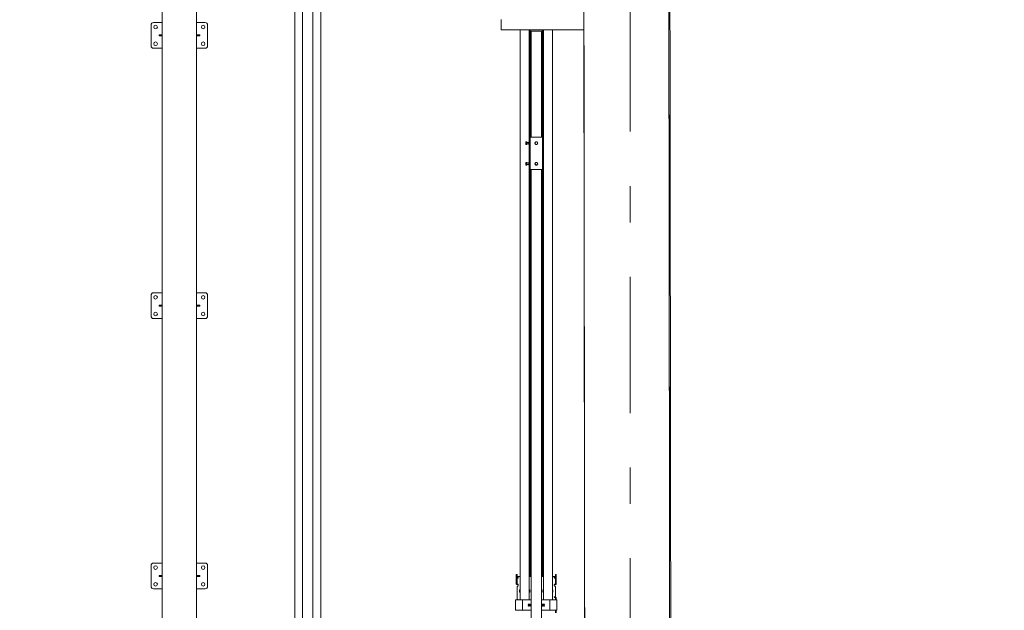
# Model space of a CAD drawing. Header units: millimetres. Extents: x -70269 to 35056, y -51814 to 48966.
# Tile 125 of 220: x -34412 to -30587, y 12028 to 14323. Entities that reach past the tile are written whole.
import ezdxf

# ---------------------------------------------------------------- set-up
doc = ezdxf.new("R2010")
doc.units = ezdxf.units.MM
doc.set_wipeout_variables(frame=1)
for name, pattern in [('Przerywana', [48, 24, -24]), ('Przerywana podwójnie', [109.361107, 52.916665, -21.166666, 14.111111, -21.166666]), ('Wipeout_Contour', [1000, 0, -1000])]:
    doc.linetypes.add(name, pattern=pattern)
for name, color, linetype, lineweight, true_color in [('00 - nowa technologia myjni_Nr_pióra__95', 7, 'Continuous', 20, 0x7c7c7c), ('103-Z Zakres opracowania_Nr_pióra__95', 7, 'Continuous', 140, 0x7c7c7c), ('410-K Osie główne_Nr_pióra__95', 7, 'Continuous', 20, 0x7c7c7c), ('420-K Ściany_Nr_pióra__95', 7, 'Continuous', 20, 0x7c7c7c), ('460 - Stropy_Nr_pióra__95', 7, 'Continuous', 13, 0x7c7c7c)]:
    doc.layers.add(name, color=color, linetype=linetype, lineweight=lineweight, true_color=true_color)
doc.layers.add('201-A Ppoż_Nr_pióra__31', color=1, linetype='Continuous', lineweight=30)
doc.layers.add('XREF', color=8, linetype='Continuous', lineweight=9)
doc.layers.add('420-K Ściany', color=7, linetype='Continuous')
doc.linetypes.add('PPOZ REI 60', pattern='A,0,[1,A.01 RZUT PARTERU1.Shx,S=1.984127,R=0,X=0,Y=0],-400,0', length=400)

# ---------------------------------------------------------------- blocks, each defined once
blk = doc.blocks.new('parter 2025.10.15')
at = {"layer": '00 - nowa technologia myjni_Nr_pióra__95', "color": 8, "linetype": 'Continuous', "lineweight": 5}
for p, q in [((511.77, 930.75), (511.77, 335.4)), ((514.77, 933.08), (514.77, 333.08)), ((518.77, 933.08), (518.77, 333.08)), ((521.77, 930.75), (521.77, 335.4)), ((460.21, 926.43), (460.21, 627.43)), ((473.51, 926.43), (473.51, 627.43)), ((591.83, 887.58), (591.83, 888.08)), ((591.83, 887.58), (591.83, 884.58)), ((629.43, 887.9), (629.43, 888.5)), ((629.43, 887.9), (629.43, 884.25)), ((641.93, 888), (641.93, 888.08)), ((641.93, 888), (641.93, 887.25)), ((455.86, 885.93), (455.86, 877.93)), ((459.66, 886.93), (456.86, 886.93)), ((459.66, 886.93), (459.96, 886.93)), ((460.21, 886.93), (459.96, 886.93)), ((473.51, 886.93), (473.76, 886.93)), ((473.76, 886.93), (474.06, 886.93)), ((474.06, 886.93), (476.86, 886.93)), ((477.86, 885.93), (477.86, 877.93)), ((591.83, 884.08), (591.83, 884.58)), ((629.43, 884.08), (591.83, 884.08)), ((599.28, 878.87), (599.28, 884.08)), ((601.91, 884.08), (601.91, 884.04)), ((601.91, 884.04), (601.94, 884.04)), ((601.94, 884.04), (602.19, 884.04)), ((602.19, 884.04), (602.19, 884.08)), ((602.78, 878.87), (602.78, 884.08)), ((602.79, 884.04), (602.79, 884.08)), ((602.79, 884.04), (602.82, 884.04)), ((602.82, 884.04), (603.08, 884.04)), ((603, 878.87), (603, 884.04)), ((603.11, 884.04), (603.08, 884.04)), ((603.11, 884.08), (603.11, 883.58)), ((607.96, 884.08), (607.96, 883.58)), ((608.13, 878.87), (608.13, 884.08)), ((608.28, 878.87), (608.28, 884.08)), ((611.78, 878.87), (611.78, 884.08)), ((629.43, 883.65), (629.43, 884.25)), ((640.23, 886.5), (640.31, 886.58)), ((640.23, 886.5), (640.23, 886.28)), ((640.23, 886.28), (640.23, 885.66)), ((640.23, 885.66), (640.31, 885.58)), ((640.31, 886.58), (640.31, 886.32)), ((640.31, 886.58), (640.89, 886.58)), ((640.31, 886.32), (640.31, 885.58)), ((640.31, 885.58), (640.89, 885.58)), ((640.89, 886.81), (640.91, 886.88)), ((640.89, 886.81), (640.89, 886.43)), ((640.89, 886.43), (640.89, 885.35)), ((640.89, 885.35), (640.91, 885.28)), ((640.91, 886.88), (640.94, 886.88)), ((640.94, 885.28), (640.91, 885.28)), ((640.94, 886.88), (641.68, 886.88)), ((640.94, 886.08), (641.68, 886.08)), ((640.94, 885.28), (641.68, 885.28)), ((641.71, 886.88), (641.68, 886.88)), ((641.68, 885.28), (641.71, 885.28)), ((641.73, 886.81), (641.71, 886.88)), ((641.73, 885.35), (641.71, 885.28)), ((641.73, 887.03), (641.78, 887.08)), ((641.73, 885.62), (641.73, 887.03)), ((641.73, 885.13), (641.73, 885.62)), ((641.73, 885.13), (641.78, 885.08)), ((641.78, 885.6), (641.78, 887.08)), ((641.93, 887.08), (641.78, 887.08)), ((641.78, 885.08), (641.78, 885.6)), ((641.93, 885.08), (641.78, 885.08)), ((641.93, 886.73), (641.93, 887.25)), ((641.93, 886.73), (641.93, 885.48)), ((641.93, 884.98), (641.93, 885.48)), ((641.93, 884.17), (641.93, 884.98)), ((641.93, 884.08), (641.93, 884.17)), ((641.93, 883.63), (641.93, 884.08)), ((641.93, 883.65), (641.93, 884.08)), ((641.93, 884.08), (642.53, 884.08)), ((458.96, 882.05), (458.96, 881.8)), ((459.66, 882.15), (459.06, 882.15)), ((459.66, 881.7), (459.06, 881.7)), ((459.96, 882.15), (459.66, 882.15)), ((459.96, 881.7), (459.66, 881.7)), ((459.73, 882.13), (459.72, 882.13)), ((459.72, 882.13), (459.72, 881.73)), ((459.73, 881.73), (459.72, 881.73)), ((460.02, 882.13), (459.73, 882.13)), ((459.73, 881.73), (460.02, 881.73)), ((459.96, 882.15), (459.99, 882.15)), ((459.96, 881.7), (459.99, 881.7)), ((460.04, 881.8), (460.04, 882.05)), ((473.68, 882.05), (473.68, 881.8)), ((473.99, 882.13), (473.7, 882.13)), ((473.7, 881.73), (473.99, 881.73)), ((473.76, 882.15), (473.73, 882.15)), ((473.76, 881.7), (473.73, 881.7)), ((474.06, 882.15), (473.76, 882.15)), ((474.06, 881.7), (473.76, 881.7)), ((474, 882.13), (473.99, 882.13)), ((474, 881.73), (473.99, 881.73)), ((474, 882.13), (474, 881.73)), ((474.06, 882.15), (474.66, 882.15)), ((474.06, 881.7), (474.66, 881.7)), ((474.76, 881.8), (474.76, 882.05)), ((603.93, 883.58), (603.11, 883.58)), ((603.48, 878.87), (603.48, 883.58)), ((603.53, 883.58), (603.53, 842.33)), ((607.13, 883.58), (603.93, 883.58)), ((607.96, 883.58), (607.13, 883.58)), ((607.53, 883.58), (607.53, 842.33)), ((607.81, 878.87), (607.81, 883.58)), ((629.43, 883.63), (629.43, 883.65)), ((629.43, 883.65), (641.93, 883.65)), ((629.43, 883.63), (629.43, 883.23)), ((629.43, 883.63), (634.43, 883.63)), ((629.43, 883.23), (634.43, 883.23)), ((634.43, 883.63), (634.43, 883.65)), ((634.43, 883.63), (634.43, 883.23)), ((636.93, 883.63), (636.93, 883.65)), ((636.93, 883.63), (636.93, 883.23)), ((636.93, 883.63), (641.93, 883.63)), ((636.93, 883.23), (641.93, 883.23)), ((641.93, 883.63), (641.93, 883.23)), ((456.86, 876.93), (459.66, 876.93)), ((459.96, 876.93), (459.66, 876.93)), ((459.96, 876.93), (460.21, 876.93)), ((473.76, 876.93), (473.51, 876.93)), ((474.06, 876.93), (473.76, 876.93)), ((476.86, 876.93), (474.06, 876.93)), ((599.28, 872.26), (599.28, 878.87)), ((602.78, 872.26), (602.78, 878.87)), ((603, 872.26), (603, 878.87)), ((603.48, 872.26), (603.48, 878.87)), ((607.81, 872.26), (607.81, 878.87)), ((608.13, 872.26), (608.13, 878.87)), ((608.28, 872.26), (608.28, 878.87)), ((611.78, 872.26), (611.78, 878.87)), ((599.28, 872.26), (599.28, 870.58)), ((602.78, 872.26), (602.78, 870.58)), ((603, 872.26), (603, 870.58)), ((603.48, 872.26), (603.48, 870.58)), ((607.81, 872.26), (607.81, 870.58)), ((608.13, 872.26), (608.13, 870.58)), ((608.28, 872.26), (608.28, 870.58)), ((611.78, 872.26), (611.78, 870.58)), ((599.28, 868.89), (599.28, 870.58)), ((599.28, 862.29), (599.28, 868.89)), ((602.78, 868.89), (602.78, 870.58)), ((602.78, 862.29), (602.78, 868.89)), ((603, 868.89), (603, 870.58)), ((603, 862.29), (603, 868.89)), ((603.48, 868.89), (603.48, 870.58)), ((603.48, 862.29), (603.48, 868.89)), ((607.81, 868.89), (607.81, 870.58)), ((607.81, 862.29), (607.81, 868.89)), ((608.13, 868.89), (608.13, 870.58)), ((608.13, 862.29), (608.13, 868.89)), ((608.28, 868.89), (608.28, 870.58)), ((608.28, 862.29), (608.28, 868.89)), ((611.78, 868.89), (611.78, 870.58)), ((611.78, 862.29), (611.78, 868.89)), ((599.28, 862.29), (599.28, 787.27)), ((602.78, 862.29), (602.78, 840.58)), ((603, 862.29), (603, 840.58)), ((603.48, 862.29), (603.48, 842.33)), ((607.81, 862.29), (607.81, 842.33)), ((608.13, 862.29), (608.13, 787.27)), ((608.28, 862.29), (608.28, 787.27)), ((611.78, 862.29), (611.78, 787.27)), ((603.91, 842.33), (603.11, 842.33)), ((603.11, 829.83), (603.11, 842.33)), ((603.91, 842.33), (607.16, 842.33)), ((607.96, 842.33), (607.16, 842.33)), ((607.96, 829.83), (607.96, 842.33)), ((601.49, 840.33), (601.49, 840.58)), ((601.53, 840.58), (601.49, 840.58)), ((601.49, 839.84), (601.49, 840.33)), ((601.49, 839.83), (601.49, 839.84)), ((601.49, 839.84), (601.49, 839.83)), ((601.49, 839.58), (601.49, 839.83)), ((601.49, 839.58), (601.53, 839.58)), ((601.84, 840.58), (601.53, 840.58)), ((601.84, 840.08), (601.53, 840.08)), ((601.84, 839.58), (601.53, 839.58)), ((601.84, 840.08), (601.84, 840.58)), ((601.89, 840.52), (601.84, 840.52)), ((601.84, 839.58), (601.84, 840.08)), ((601.89, 839.63), (601.84, 839.63)), ((601.89, 839.86), (601.89, 840.52)), ((601.89, 839.63), (601.89, 839.86)), ((602.59, 840.38), (601.91, 840.38)), ((602.59, 839.78), (601.91, 839.78)), ((602.59, 840.52), (602.6, 840.58)), ((602.59, 840.52), (602.59, 839.69)), ((602.59, 839.69), (602.59, 839.63)), ((602.59, 839.63), (602.6, 839.58)), ((602.6, 840.58), (602.62, 840.58)), ((602.62, 839.58), (602.6, 839.58)), ((602.62, 840.58), (603.07, 840.58)), ((602.62, 840.08), (603.07, 840.08)), ((602.62, 839.58), (602.62, 839.58)), ((602.62, 839.58), (603.07, 839.58)), ((602.78, 839.58), (602.78, 832.58)), ((603, 839.58), (603, 832.58)), ((603.09, 840.58), (603.07, 840.58)), ((603.07, 839.58), (603.07, 839.58)), ((603.07, 839.58), (603.09, 839.58)), ((603.11, 840.52), (603.09, 840.58)), ((603.11, 839.63), (603.09, 839.58)), ((605.09, 840.32), (604.95, 840.08)), ((604.95, 840.08), (605.1, 839.83)), ((605.09, 840.32), (605.1, 840.33)), ((605.1, 840.33), (605.24, 840.58)), ((605.1, 839.83), (605.24, 839.58)), ((605.53, 840.58), (605.24, 840.58)), ((605.24, 839.58), (605.53, 839.58)), ((605.82, 840.58), (605.53, 840.58)), ((605.53, 839.58), (605.82, 839.58)), ((605.97, 840.33), (605.82, 840.58)), ((605.97, 839.83), (605.82, 839.58)), ((606.11, 840.08), (605.97, 840.33)), ((605.97, 839.84), (606.11, 840.08)), ((605.97, 839.84), (605.97, 839.83)), ((601.49, 832.33), (601.49, 832.58)), ((601.53, 832.58), (601.49, 832.58)), ((601.49, 831.84), (601.49, 832.33)), ((601.49, 831.83), (601.49, 831.84)), ((601.49, 831.84), (601.49, 831.83)), ((601.49, 831.58), (601.49, 831.83)), ((601.49, 831.58), (601.53, 831.58)), ((601.84, 832.58), (601.53, 832.58)), ((601.84, 832.08), (601.53, 832.08)), ((601.84, 831.58), (601.53, 831.58)), ((601.84, 832.08), (601.84, 832.58)), ((601.89, 832.52), (601.84, 832.52)), ((601.84, 831.58), (601.84, 832.08)), ((601.89, 831.63), (601.84, 831.63)), ((601.89, 831.86), (601.89, 832.52)), ((601.89, 831.63), (601.89, 831.86)), ((602.59, 832.38), (601.91, 832.38)), ((602.59, 831.78), (601.91, 831.78)), ((602.59, 832.52), (602.6, 832.58)), ((602.59, 832.52), (602.59, 831.69)), ((602.59, 831.69), (602.59, 831.63)), ((602.59, 831.63), (602.6, 831.58)), ((602.6, 832.58), (602.62, 832.58)), ((602.62, 831.58), (602.6, 831.58)), ((602.62, 832.58), (603.07, 832.58)), ((602.62, 832.08), (603.07, 832.08)), ((602.62, 831.58), (602.62, 831.58)), ((602.62, 831.58), (603.07, 831.58)), ((602.78, 831.58), (602.78, 787.27)), ((603, 831.58), (603, 787.27)), ((603.09, 832.58), (603.07, 832.58)), ((603.07, 831.58), (603.07, 831.58)), ((603.07, 831.58), (603.09, 831.58)), ((603.11, 832.52), (603.09, 832.58)), ((603.11, 831.63), (603.09, 831.58)), ((605.09, 832.32), (604.95, 832.08)), ((604.95, 832.08), (605.1, 831.83)), ((605.09, 832.32), (605.1, 832.33)), ((605.1, 832.33), (605.24, 832.58)), ((605.1, 831.83), (605.24, 831.58)), ((605.53, 832.58), (605.24, 832.58)), ((605.24, 831.58), (605.53, 831.58)), ((605.82, 832.58), (605.53, 832.58)), ((605.53, 831.58), (605.82, 831.58)), ((605.97, 832.33), (605.82, 832.58)), ((605.97, 831.83), (605.82, 831.58)), ((606.11, 832.08), (605.97, 832.33)), ((605.97, 831.84), (606.11, 832.08)), ((605.97, 831.84), (605.97, 831.83)), ((603.11, 829.83), (603.91, 829.83)), ((603.48, 829.83), (603.48, 787.27)), ((603.53, 829.83), (603.53, 638.58)), ((607.16, 829.83), (603.91, 829.83)), ((607.16, 829.83), (607.96, 829.83)), ((607.53, 829.83), (607.53, 638.58)), ((607.81, 829.83), (607.81, 787.27)), ((599.28, 744.22), (599.28, 787.27)), ((602.78, 744.22), (602.78, 787.27)), ((603, 744.22), (603, 787.27)), ((603.48, 744.22), (603.48, 787.27)), ((607.81, 744.22), (607.81, 787.27)), ((608.13, 744.22), (608.13, 787.27)), ((608.28, 744.22), (608.28, 787.27)), ((611.78, 744.22), (611.78, 787.27)), ((455.86, 780.93), (455.86, 772.93)), ((459.66, 781.93), (456.86, 781.93)), ((459.66, 781.93), (459.96, 781.93)), ((460.21, 781.93), (459.96, 781.93)), ((473.51, 781.93), (473.76, 781.93)), ((473.76, 781.93), (474.06, 781.93)), ((474.06, 781.93), (476.86, 781.93)), ((477.86, 780.93), (477.86, 772.93)), ((458.96, 777.05), (458.96, 776.8)), ((459.66, 777.15), (459.06, 777.15)), ((459.66, 776.7), (459.06, 776.7)), ((459.96, 777.15), (459.66, 777.15)), ((459.96, 776.7), (459.66, 776.7)), ((459.73, 777.13), (459.72, 777.13)), ((459.72, 777.13), (459.72, 776.73)), ((459.73, 776.73), (459.72, 776.73)), ((460.02, 777.13), (459.73, 777.13)), ((459.73, 776.73), (460.02, 776.73)), ((459.96, 777.15), (459.99, 777.15)), ((459.96, 776.7), (459.99, 776.7)), ((460.04, 776.8), (460.04, 777.05)), ((473.68, 777.05), (473.68, 776.8)), ((473.99, 777.13), (473.7, 777.13)), ((473.7, 776.73), (473.99, 776.73)), ((473.76, 777.15), (473.73, 777.15)), ((473.76, 776.7), (473.73, 776.7)), ((474.06, 777.15), (473.76, 777.15)), ((474.06, 776.7), (473.76, 776.7)), ((474, 777.13), (473.99, 777.13)), ((474, 776.73), (473.99, 776.73)), ((474, 777.13), (474, 776.73)), ((474.06, 777.15), (474.66, 777.15)), ((474.06, 776.7), (474.66, 776.7)), ((474.76, 776.8), (474.76, 777.05)), ((456.86, 771.93), (459.66, 771.93)), ((459.96, 771.93), (459.66, 771.93)), ((459.96, 771.93), (460.21, 771.93)), ((473.76, 771.93), (473.51, 771.93)), ((474.06, 771.93), (473.76, 771.93)), ((476.86, 771.93), (474.06, 771.93)), ((599.28, 681.14), (599.28, 744.22)), ((602.78, 681.14), (602.78, 744.22)), ((603, 681.14), (603, 744.22)), ((603.48, 681.14), (603.48, 744.22)), ((607.81, 681.14), (607.81, 744.22)), ((608.13, 681.14), (608.13, 744.22)), ((608.28, 681.14), (608.28, 744.22)), ((611.78, 681.14), (611.78, 744.22)), ((599.28, 672.26), (599.28, 681.14)), ((602.78, 672.26), (602.78, 681.14)), ((603, 672.26), (603, 681.14)), ((603.48, 672.26), (603.48, 681.14)), ((607.81, 672.26), (607.81, 681.14)), ((608.13, 672.26), (608.13, 681.14)), ((608.28, 672.26), (608.28, 681.14)), ((611.78, 672.26), (611.78, 681.14)), ((455.86, 675.93), (455.86, 667.93)), ((459.66, 676.93), (456.86, 676.93)), ((459.66, 676.93), (459.96, 676.93)), ((460.21, 676.93), (459.96, 676.93)), ((473.51, 676.93), (473.76, 676.93)), ((473.76, 676.93), (474.06, 676.93)), ((474.06, 676.93), (476.86, 676.93)), ((477.86, 675.93), (477.86, 667.93)), ((458.96, 672.05), (458.96, 671.8)), ((459.66, 672.15), (459.06, 672.15)), ((459.66, 671.7), (459.06, 671.7)), ((459.96, 672.15), (459.66, 672.15)), ((459.96, 671.7), (459.66, 671.7)), ((459.73, 672.13), (459.72, 672.13)), ((459.72, 672.13), (459.72, 671.73)), ((459.73, 671.73), (459.72, 671.73)), ((460.02, 672.13), (459.73, 672.13)), ((459.73, 671.73), (460.02, 671.73)), ((459.96, 672.15), (459.99, 672.15)), ((459.96, 671.7), (459.99, 671.7)), ((460.04, 671.8), (460.04, 672.05)), ((473.68, 672.05), (473.68, 671.8)), ((473.99, 672.13), (473.7, 672.13)), ((473.7, 671.73), (473.99, 671.73)), ((473.76, 672.15), (473.73, 672.15)), ((473.76, 671.7), (473.73, 671.7)), ((474.06, 672.15), (473.76, 672.15)), ((474.06, 671.7), (473.76, 671.7)), ((474, 672.13), (473.99, 672.13)), ((474, 671.73), (473.99, 671.73)), ((474, 672.13), (474, 671.73)), ((474.06, 672.15), (474.66, 672.15)), ((474.06, 671.7), (474.66, 671.7)), ((474.76, 671.8), (474.76, 672.05)), ((597.78, 672.15), (597.78, 672.5)), ((598.08, 672.5), (597.78, 672.5)), ((597.78, 670.94), (597.78, 672.15)), ((597.78, 669.54), (597.78, 670.94)), ((597.78, 669.54), (597.78, 668.82)), ((598.08, 672.15), (598.08, 672.5)), ((598.08, 672.15), (598.08, 670.94)), ((598.08, 669.54), (598.08, 670.94)), ((598.08, 668.82), (598.08, 669.54)), ((598.53, 671.35), (598.53, 671.35)), ((599.28, 671.75), (599.08, 671.75)), ((599.28, 670.02), (599.28, 672.26)), ((599.28, 667.7), (599.28, 670.02)), ((602.78, 670.02), (602.78, 672.26)), ((603.53, 671.75), (602.78, 671.75)), ((602.78, 667.7), (602.78, 670.02)), ((603, 671.75), (603, 672.26)), ((603.48, 671.75), (603.48, 672.26)), ((608.28, 671.75), (607.53, 671.75)), ((607.81, 671.75), (607.81, 672.26)), ((608.13, 671.75), (608.13, 672.26)), ((608.28, 670.02), (608.28, 672.26)), ((608.28, 667.7), (608.28, 670.02)), ((611.78, 670.02), (611.78, 672.26)), ((611.98, 671.75), (611.78, 671.75)), ((611.78, 667.7), (611.78, 670.02)), ((612.98, 672.5), (612.98, 672.15)), ((612.98, 672.5), (613.28, 672.5)), ((612.98, 670.94), (612.98, 672.15)), ((612.98, 670.94), (612.98, 669.54)), ((612.98, 668.82), (612.98, 669.54)), ((613.28, 672.5), (613.28, 672.15)), ((613.28, 672.15), (613.28, 670.94)), ((613.28, 670.94), (613.28, 669.54)), ((613.28, 669.54), (613.28, 668.82)), ((456.86, 666.93), (459.66, 666.93)), ((459.96, 666.93), (459.66, 666.93)), ((459.96, 666.93), (460.21, 666.93)), ((473.76, 666.93), (473.51, 666.93)), ((474.06, 666.93), (473.76, 666.93)), ((476.86, 666.93), (474.06, 666.93)), ((597.78, 668.82), (597.78, 668.77)), ((598.08, 668.77), (597.78, 668.77)), ((598.08, 668.82), (598.08, 668.77)), ((598.08, 667.69), (598.08, 664.71)), ((598.33, 668.67), (598.33, 668.47)), ((598.53, 668.33), (598.53, 668.33)), ((598.53, 668.31), (598.53, 668.33)), ((599.03, 666.42), (599.03, 665.67)), ((599.28, 666.51), (599.13, 666.51)), ((599.28, 666.41), (599.13, 666.41)), ((599.28, 666.37), (599.28, 667.7)), ((599.28, 662.94), (599.28, 666.37)), ((602.78, 666.37), (602.78, 667.7)), ((602.93, 666.51), (602.78, 666.51)), ((602.93, 666.41), (602.78, 666.41)), ((602.78, 662.94), (602.78, 666.37)), ((603, 666.37), (603, 666.39)), ((603, 665.6), (603, 666.37)), ((603, 665.84), (603.03, 665.84)), ((603, 665.74), (603.03, 665.74)), ((603.03, 665.67), (603.03, 666.42)), ((608.03, 666.42), (608.03, 665.67)), ((608.28, 666.51), (608.13, 666.51)), ((608.13, 666.37), (608.13, 666.41)), ((608.28, 666.41), (608.13, 666.41)), ((608.13, 665.57), (608.13, 666.37)), ((608.28, 666.37), (608.28, 667.7)), ((608.28, 662.94), (608.28, 666.37)), ((611.78, 666.37), (611.78, 667.7)), ((611.93, 666.51), (611.78, 666.51)), ((611.93, 666.41), (611.78, 666.41)), ((611.78, 662.94), (611.78, 666.37)), ((612.03, 665.67), (612.03, 666.42)), ((612.73, 668.67), (612.73, 668.47)), ((612.98, 668.77), (612.98, 668.82)), ((612.98, 668.77), (613.28, 668.77)), ((612.98, 664.71), (612.98, 667.69)), ((613.28, 668.77), (613.28, 668.82)), ((597.48, 662.58), (597.48, 658.58)), ((598.03, 662.58), (597.48, 662.58)), ((599.98, 662.58), (598.03, 662.58)), ((598.08, 664.71), (598.08, 664.43)), ((598.08, 664.43), (598.08, 662.98)), ((598.43, 662.78), (598.28, 662.78)), ((599.28, 665.57), (599.13, 665.57)), ((599.28, 662.94), (599.28, 662.58)), ((600.23, 662.58), (599.98, 662.58)), ((600.23, 662.58), (600.23, 658.58)), ((600.78, 662.58), (600.23, 662.58)), ((603.38, 662.58), (600.78, 662.58)), ((602.93, 665.57), (602.78, 665.57)), ((602.78, 662.94), (602.78, 662.58)), ((603.38, 662.58), (603.53, 662.58)), ((607.53, 662.58), (607.68, 662.58)), ((610.28, 662.58), (607.68, 662.58)), ((608.28, 665.57), (608.13, 665.57)), ((608.28, 662.94), (608.28, 662.58)), ((610.83, 662.58), (610.28, 662.58)), ((611.08, 662.58), (610.83, 662.58)), ((610.83, 658.58), (610.83, 662.58)), ((613.03, 662.58), (611.08, 662.58)), ((611.93, 665.57), (611.78, 665.57)), ((611.78, 662.94), (611.78, 662.58)), ((612.63, 663.78), (612.78, 663.78)), ((612.73, 663.58), (612.63, 663.58)), ((612.73, 663.58), (612.98, 663.58)), ((612.98, 664.43), (612.98, 664.71)), ((612.98, 663.98), (612.98, 664.43)), ((612.98, 663.58), (612.98, 662.58)), ((612.98, 663.58), (613.28, 663.58)), ((613.58, 662.58), (613.03, 662.58)), ((613.28, 663.58), (613.28, 662.58)), ((613.58, 658.58), (613.58, 662.58)), ((597.48, 658.58), (598.03, 658.58)), ((598.03, 658.58), (599.98, 658.58)), ((599.98, 658.58), (600.23, 658.58)), ((600.23, 658.58), (600.78, 658.58)), ((600.78, 658.58), (603.38, 658.58)), ((601.73, 658.58), (603.53, 658.58)), ((602.46, 660.79), (602.46, 660.37)), ((602.57, 660.9), (602.99, 660.9)), ((602.57, 660.25), (602.99, 660.25)), ((602.78, 660.9), (602.78, 660.58)), ((602.78, 660.58), (602.78, 660.25)), ((603.11, 660.37), (603.11, 660.79)), ((607.53, 658.58), (609.33, 658.58)), ((607.68, 658.58), (610.28, 658.58)), ((607.96, 660.79), (607.96, 660.37)), ((608.49, 660.9), (608.07, 660.9)), ((608.49, 660.25), (608.07, 660.25)), ((608.28, 660.9), (608.28, 660.58)), ((608.28, 660.58), (608.28, 660.25)), ((608.61, 660.37), (608.61, 660.79)), ((610.28, 658.58), (610.83, 658.58)), ((610.83, 658.58), (611.08, 658.58)), ((611.08, 658.58), (613.03, 658.58)), ((612.98, 658.58), (612.98, 657.58)), ((613.03, 658.58), (613.58, 658.58)), ((613.28, 658.58), (613.28, 657.58))]:
    blk.add_line(p, q, dxfattribs=at)
for points in [[(640.91, 886.46), (640.91, 886.58), (640.92, 886.7), (640.94, 886.88)], [(640.91, 886.46), (640.91, 886.34), (640.93, 886.21), (640.94, 886.08)], [(640.94, 886.08), (640.93, 885.95), (640.92, 885.83), (640.91, 885.67), (640.92, 885.51), (640.93, 885.4), (640.94, 885.28)], [(641.71, 886.46), (641.71, 886.58), (641.7, 886.7), (641.68, 886.88)], [(641.71, 886.46), (641.71, 886.34), (641.7, 886.21), (641.68, 886.08)], [(641.68, 886.08), (641.7, 885.95), (641.71, 885.83), (641.71, 885.67), (641.71, 885.51), (641.7, 885.4), (641.68, 885.28)], [(601.49, 840.33), (601.49, 840.43), (601.51, 840.5), (601.53, 840.58)], [(601.53, 840.08), (601.51, 840.15), (601.49, 840.22), (601.49, 840.33)], [(601.49, 839.84), (601.49, 839.91), (601.51, 840), (601.53, 840.08)], [(601.49, 839.83), (601.49, 839.76), (601.5, 839.69), (601.53, 839.58)], [(602.62, 840.58), (602.61, 840.49), (602.6, 840.41), (602.6, 840.31), (602.61, 840.21), (602.62, 840.08)], [(602.62, 840.08), (602.61, 839.99), (602.6, 839.91), (602.6, 839.81), (602.61, 839.7), (602.62, 839.58)], [(603.07, 840.58), (603.08, 840.49), (603.09, 840.41), (603.09, 840.31), (603.09, 840.21), (603.07, 840.08)], [(603.07, 839.58), (603.08, 839.67), (603.09, 839.75), (603.09, 839.84), (603.09, 839.95), (603.07, 840.08)], [(601.49, 832.33), (601.49, 832.43), (601.51, 832.5), (601.53, 832.58)], [(601.53, 832.08), (601.51, 832.15), (601.49, 832.22), (601.49, 832.33)], [(601.49, 831.84), (601.49, 831.91), (601.51, 832), (601.53, 832.08)], [(601.49, 831.83), (601.49, 831.76), (601.5, 831.69), (601.53, 831.58)], [(602.62, 832.58), (602.61, 832.49), (602.6, 832.41), (602.6, 832.31), (602.61, 832.2), (602.62, 832.08)], [(602.62, 832.08), (602.61, 831.99), (602.6, 831.91), (602.6, 831.81), (602.61, 831.7), (602.62, 831.58)], [(603.07, 832.58), (603.08, 832.49), (603.09, 832.41), (603.09, 832.31), (603.09, 832.2), (603.07, 832.08)], [(603.07, 831.58), (603.08, 831.67), (603.09, 831.75), (603.09, 831.85), (603.09, 831.95), (603.07, 832.08)], [(598.08, 671.2), (598.09, 671.13), (598.1, 671.07), (598.11, 671.05), (598.13, 671.03), (598.16, 671), (598.2, 670.99), (598.25, 670.99), (598.3, 671.01), (598.33, 671.04)], [(598.53, 671.35), (598.53, 671.39), (598.52, 671.42), (598.51, 671.43), (598.48, 671.45)], [(612.58, 671.45), (612.56, 671.44), (612.54, 671.42), (612.54, 671.41), (612.53, 671.37), (612.53, 671.35)], [(612.73, 671.04), (612.78, 671.01), (612.82, 670.99), (612.85, 670.99), (612.87, 670.99), (612.89, 671), (612.91, 671.01), (612.93, 671.02), (612.94, 671.04), (612.96, 671.06), (612.97, 671.09), (612.98, 671.15), (612.98, 671.2)], [(598.33, 668.47), (598.16, 668.54), (598.07, 668.58), (598.01, 668.61), (597.96, 668.64), (597.91, 668.68), (597.86, 668.71), (597.83, 668.74), (597.81, 668.77)], [(598.33, 668.67), (598.31, 668.69), (598.25, 668.72), (598.2, 668.76), (598.12, 668.81), (598.09, 668.83), (598.09, 668.83), (598.08, 668.83)], [(598.53, 668.33), (598.53, 668.38), (598.53, 668.41), (598.52, 668.44)], [(598.52, 668.2), (598.53, 668.27), (598.53, 668.33)], [(612.54, 668.44), (612.53, 668.41), (612.53, 668.34), (612.53, 668.33)], [(612.53, 668.33), (612.53, 668.26), (612.54, 668.2)], [(612.98, 668.83), (612.98, 668.83), (612.97, 668.83), (612.91, 668.79), (612.84, 668.74), (612.79, 668.71), (612.73, 668.67)], [(613.26, 668.77), (613.21, 668.72), (613.14, 668.66), (613.05, 668.61), (612.95, 668.56), (612.88, 668.53), (612.73, 668.47)]]:
    blk.add_lwpolyline(points, dxfattribs=at)
for centre, radius in [((476.11, 885.18), 0.7), ((457.61, 878.68), 0.7), ((476.11, 878.68), 0.7), ((605.53, 840.08), 0.5), ((605.53, 832.08), 0.5), ((476.11, 780.18), 0.7), ((457.61, 773.68), 0.7), ((476.11, 773.68), 0.7), ((476.11, 675.18), 0.7), ((457.61, 668.68), 0.7), ((476.11, 668.68), 0.7)]:
    blk.add_circle(centre, radius, dxfattribs=at)
for centre, radius, start, end in [((456.86, 885.93), 1, 90, 180), ((457.61, 885.18), 0.7, 0, 180), ((457.61, 885.18), 0.7, 180, 0), ((476.86, 885.93), 1, 0, 90), ((602.65, 884.28), 0.748, 195.7945, 198.481), ((603.53, 884.28), 0.748, 195.7928, 198.4794), ((602.37, 884.28), 0.748, 341.5206, 344.2072), ((459.06, 882.05), 0.1, 90, 180), ((459.06, 881.8), 0.1, 180, 270), ((474.66, 882.05), 0.1, 0, 90), ((474.66, 881.8), 0.1, 270, 0), ((456.86, 877.93), 1, 180, 270), ((476.86, 877.93), 1, 270, 0), ((601.91, 840.4), 0.025, 180, 270), ((601.91, 839.75), 0.025, 90, 180), ((601.91, 832.4), 0.025, 180, 270), ((601.91, 831.75), 0.025, 90, 180), ((456.86, 780.93), 1, 90, 180), ((457.61, 780.18), 0.7, 0, 180), ((476.86, 780.93), 1, 0, 90), ((457.61, 780.18), 0.7, 180, 0), ((459.06, 777.05), 0.1, 90, 180), ((459.06, 776.8), 0.1, 180, 270), ((474.66, 777.05), 0.1, 0, 90), ((474.66, 776.8), 0.1, 270, 0), ((456.86, 772.93), 1, 180, 270), ((476.86, 772.93), 1, 270, 0), ((456.86, 675.93), 1, 90, 180), ((457.61, 675.18), 0.7, 0, 180), ((457.61, 675.18), 0.7, 180, 0), ((476.86, 675.93), 1, 0, 90), ((459.06, 672.05), 0.1, 90, 180), ((459.06, 671.8), 0.1, 180, 270), ((474.66, 672.05), 0.1, 0, 90), ((474.66, 671.8), 0.1, 270, 0), ((598.2, 671.35), 0.331, 327.8924, 0.474), ((612.86, 671.35), 0.331, 179.526, 212.1075), ((456.86, 667.93), 1, 180, 270), ((476.86, 667.93), 1, 270, 0), ((598.09, 668.83), 0.00314, 101.0441, 195.6522), ((598.12, 668.13), 0.422, 13.6648, 16.5226), ((612.95, 668.13), 0.424, 163.4854, 166.3115), ((612.98, 668.83), 0.00313, 344.3608, 78.8818), ((598.28, 662.98), 0.2, 180, 270), ((598.43, 662.68), 0.1, 270, 90), ((603.38, 662.28), 0.3, 60.001, 90), ((607.68, 662.28), 0.3, 90, 120.001), ((612.63, 663.68), 0.1, 90, 270), ((612.78, 663.98), 0.2, 270, 0), ((602.46, 660.9), 0.075, 23.5782, 246.4218), ((602.46, 660.25), 0.075, 113.5782, 336.4218), ((602.41, 660.79), 0.05, 0, 66.4218), ((602.41, 660.37), 0.05, 293.5782, 0), ((602.57, 660.95), 0.05, 203.5782, 270), ((602.57, 660.2), 0.05, 90, 156.4218), ((602.99, 660.95), 0.05, 270, 336.4218), ((602.99, 660.2), 0.05, 23.5782, 90), ((603.11, 660.9), 0.075, 293.5782, 156.4218), ((603.11, 660.25), 0.075, 203.5782, 66.4218), ((603.16, 660.79), 0.05, 113.5782, 180), ((603.16, 660.37), 0.05, 180, 246.4218), ((603.38, 658.88), 0.3, 270, 299.999), ((607.68, 658.88), 0.3, 239.999, 270), ((607.96, 660.9), 0.075, 23.5782, 246.4218), ((607.96, 660.25), 0.075, 113.5782, 336.4218), ((607.91, 660.79), 0.05, 0, 66.4218), ((607.91, 660.37), 0.05, 293.5782, 0), ((608.07, 660.95), 0.05, 203.5782, 270), ((608.07, 660.2), 0.05, 90, 156.4218), ((608.49, 660.95), 0.05, 270, 336.4218), ((608.49, 660.2), 0.05, 23.5782, 90), ((608.61, 660.9), 0.075, 293.5782, 156.4218), ((608.61, 660.25), 0.075, 203.5782, 66.4218), ((608.66, 660.79), 0.05, 113.5782, 180), ((608.66, 660.37), 0.05, 180, 246.4218)]:
    blk.add_arc(centre, radius, start, end, dxfattribs=at)
for centre, major_axis, ratio, start_param, end_param in [((459.99, 882.05), (0, -0.1), 0.5, 1.570796, 3.141593), ((459.99, 881.8), (0, -0.1), 0.5, 0, 1.570796), ((473.73, 882.05), (0, -0.1), 0.5, 3.141593, 4.712389), ((473.73, 881.8), (0, -0.1), 0.5, 4.712389, 6.283185), ((459.99, 777.05), (0, -0.1), 0.5, 1.570796, 3.141593), ((459.99, 776.8), (0, -0.1), 0.5, 0, 1.570796), ((473.73, 777.05), (0, -0.1), 0.5, 3.141593, 4.712389), ((473.73, 776.8), (0, -0.1), 0.5, 4.712389, 6.283185), ((459.99, 672.05), (0, -0.1), 0.5, 1.570796, 3.141593), ((459.99, 671.8), (0, -0.1), 0.5, 0, 1.570796), ((473.73, 672.05), (0, -0.1), 0.5, 3.141593, 4.712389), ((473.73, 671.8), (0, -0.1), 0.5, 4.712389, 6.283185), ((599.08, 671.57), (-1, 0), 0.173648, 4.712389, 6.283185), ((598.28, 671.52), (-0.2, 0), 0.173648, 0, 1.209157), ((598.28, 671.23), (-0.2, 0), 0.173648, 0, 1.209157), ((598.03, 671.41), (0.5, 0), 0.173648, 0.454624, 1.209157), ((598.03, 671.12), (0.5, 0), 0.173648, 0.506996, 1.209157), ((598.03, 671.34), (0.5, 0), 0.766044, 5.350068, 5.828561), ((611.98, 671.57), (-1, 0), 0.173648, 3.141593, 4.712389), ((613.03, 671.41), (0.5, 0), 0.173648, 1.932436, 2.686968), ((613.03, 671.34), (0.5, 0), 0.766044, 3.596217, 4.07471), ((613.03, 671.12), (0.5, 0), 0.173648, 1.932436, 2.634596), ((612.78, 671.52), (-0.2, 0), 0.173648, 1.932436, 3.141593), ((612.78, 671.23), (-0.2, 0), 0.173648, 1.932436, 3.141593), ((598.28, 667.69), (-0.2, 0), 0.939693, 5.074029, 6.283185), ((598.03, 668.31), (0.5, 0), 0.939693, 5.074029, 6.061819), ((598.03, 668.36), (0.5, 0), 0.766044, 0.221366, 0.933118), ((598.03, 668.17), (0.5, 0), 0.766044, 0.221366, 0.933118), ((599.13, 666.42), (0.0999, 0), 0.939693, 1.570796, 3.141593), ((599.13, 666.32), (0.0999, 0), 0.939693, 1.570796, 3.141593), ((599.13, 665.67), (-0.0999, 0), 0.939693, 0, 1.570796), ((602.93, 666.42), (0.0999, 0), 0.939693, 0, 1.570796), ((602.93, 666.32), (0.0999, 0), 0.939693, 0, 1.570796), ((602.93, 665.67), (-0.0999, 0), 0.939693, 1.570796, 3.141593), ((608.13, 666.42), (0.0999, 0), 0.939693, 1.570796, 3.141593), ((608.13, 666.32), (0.0999, 0), 0.939693, 1.570796, 3.141593), ((608.13, 665.67), (-0.0999, 0), 0.939693, 0, 1.570796), ((611.93, 666.42), (0.0999, 0), 0.939693, 0, 1.570796), ((611.93, 666.32), (0.0999, 0), 0.939693, 0, 1.570796), ((611.93, 665.67), (-0.0999, 0), 0.939693, 1.570796, 3.141593), ((613.03, 668.36), (0.5, 0), 0.766044, 2.208475, 2.920227), ((613.03, 668.17), (0.5, 0), 0.766044, 2.208475, 2.920227), ((613.03, 668.31), (0.5, 0), 0.939693, 3.362959, 4.350749), ((612.78, 667.69), (-0.2, 0), 0.939693, 3.141593, 4.350749)]:
    blk.add_ellipse(centre, major_axis=major_axis, ratio=ratio, start_param=start_param, end_param=end_param, dxfattribs=at)
at = {"layer": '103-Z Zakres opracowania_Nr_pióra__95', "color": 8, "linetype": 'Przerywana', "lineweight": 5}
blk.add_lwpolyline([(-45.53, 3079.65), (654.37, 3079.65), (654.37, 2747.81), (1099.75, 2747.81), (1099.75, 2276.77), (655.29, 2276.77), (655.29, -103.95), (-45.53, -103.95)], close=True, dxfattribs=at)
at = {"layer": '201-A Ppoż_Nr_pióra__31', "color": 8, "linetype": 'PPOZ REI 60', "lineweight": 5}
blk.add_line((641.51, 2288.49), (641.51, -3.9), dxfattribs=at)
at = {"color": 8, "linetype": 'Wipeout_Contour', "lineweight": 5, "ltscale": 6017.385693}
blk.add_wipeout([(655.29, 2276.77), (622.29, 2276.77), (625.07, 59.14), (658.07, 59.1)], dxfattribs=at).dxf.layer = '420-K Ściany'
at = {"layer": '410-K Osie główne_Nr_pióra__95', "color": 8, "linetype": 'Przerywana podwójnie', "lineweight": 5}
blk.add_line((642.06, 3303.44), (642.06, -164.96), dxfattribs=at)
at = {"layer": '420-K Ściany_Nr_pióra__95', "color": 8, "linetype": 'Continuous', "lineweight": 5, "flags": 128}
for points in [[(621.93, 2570.7), (625.07, 59.14)], [(622.29, 2276.77), (625.07, 59.14)], [(658.07, 59.1), (655.29, 2276.77)], [(658.08, 56.8), (655.29, 2276.77)]]:
    blk.add_lwpolyline(points, dxfattribs=at)
at = {"layer": '460 - Stropy_Nr_pióra__95', "color": 8, "linetype": 'Continuous', "lineweight": 5, "flags": 128}
blk.add_lwpolyline([(6.75, 7.87), (658.57, 7.05), (655.73, 2276.77), (655.14, 2747.25), (654.75, 3058.7), (10.58, 3058.7)], close=True, dxfattribs=at)

msp = doc.modelspace()

# ---------------------------------------------------------------- block references
at = {"layer": 'XREF', "xscale": 10, "yscale": 10, "zscale": 10}
msp.add_blockref('parter 2025.10.15', (-38460.6, 5442.3), dxfattribs=at)

doc.saveas('drawing.dxf')
